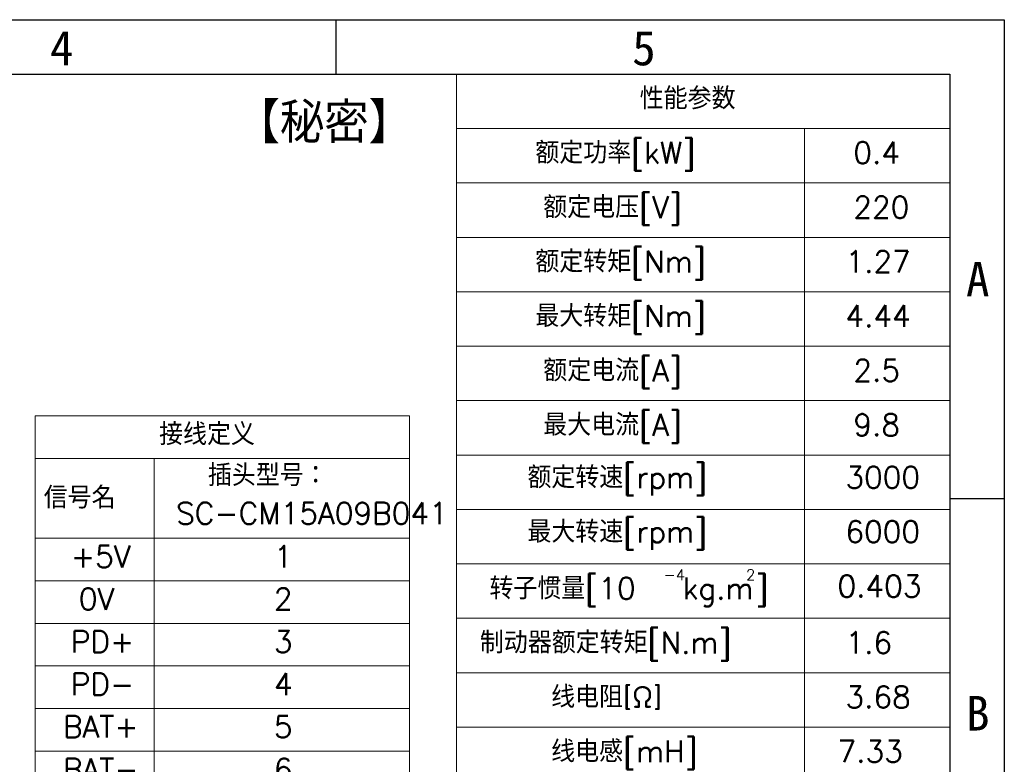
# Model space of a CAD drawing. Header units: millimetres. Extents: x 7 to 438, y 7 to 308.
# Tile 27 of 27: x 302 to 438, y 205 to 308. Entities that reach past the tile are written whole.
import ezdxf

# ---------------------------------------------------------------- set-up
doc = ezdxf.new("R2010")
doc.units = ezdxf.units.MM
doc.header["$LTSCALE"] = 1.5
doc.linetypes.add('SLD-实线', pattern=[0])
doc.layers.add('图框', color=7, linetype='SLD-实线')
doc.layers.add('粗实线层', color=7, linetype='SLD-实线', lineweight=25)
doc.styles.add('SLDTEXTSTYLE0', font='txt', dxfattribs={"bigfont": 'bigfont'})
doc.styles.add('SLDTEXTSTYLE1', font='txt')

# ---------------------------------------------------------------- blocks, each defined once
blk = doc.blocks.new('SW_TABLEANNOTATION_0')
at = {"color": 0, "linetype": 'SLD-实线', "lineweight": 18}
for p, q in [((0, 0), (0, -7.5)), ((0, 0), (47.94, 0)), ((47.94, 0), (67.99, 0)), ((67.99, 0), (67.99, -7.5)), ((47.94, -7.5), (67.99, -7.5)), ((67.99, -7.5), (67.99, -15)), ((47.94, -15), (67.99, -15)), ((67.99, -15), (67.99, -22.5)), ((47.94, -22.5), (67.99, -22.5)), ((67.99, -22.5), (67.99, -30)), ((47.94, -30), (67.99, -30)), ((67.99, -30), (67.99, -37.5)), ((47.94, -37.5), (67.99, -37.5)), ((67.99, -37.5), (67.99, -45)), ((47.94, -45), (67.99, -45)), ((67.99, -45), (67.99, -52.5)), ((47.94, -52.5), (67.99, -52.5)), ((67.99, -52.5), (67.99, -60)), ((47.94, -60), (67.99, -60)), ((67.99, -60), (67.99, -67.5)), ((47.94, -67.5), (67.99, -67.5)), ((67.99, -67.5), (67.99, -75)), ((47.94, -75), (67.99, -75)), ((67.99, -75), (67.99, -82.5)), ((47.94, -82.5), (67.99, -82.5)), ((67.99, -82.5), (67.99, -90)), ((47.94, -90), (67.99, -90)), ((67.99, -90), (67.99, -97.5))]:
    blk.add_line(p, q, dxfattribs=at)
at = {"color": 0, "linetype": 'Continuous', "lineweight": 0}
for p, q in [((0, -7.5), (0, -15)), ((0, -7.5), (47.94, -7.5)), ((47.94, -7.5), (47.94, -15)), ((0, -15), (0, -22.5)), ((0, -15), (47.94, -15)), ((47.94, -15), (47.94, -22.5)), ((0, -22.5), (0, -30)), ((0, -22.5), (47.94, -22.5)), ((47.94, -22.5), (47.94, -30)), ((0, -30), (0, -37.5)), ((0, -30), (47.94, -30)), ((47.94, -30), (47.94, -37.5)), ((0, -37.5), (0, -45)), ((0, -37.5), (47.94, -37.5)), ((47.94, -37.5), (47.94, -45)), ((0, -45), (0, -52.5)), ((0, -45), (47.94, -45)), ((47.94, -45), (47.94, -52.5)), ((0, -52.5), (0, -60)), ((0, -52.5), (47.94, -52.5)), ((47.94, -52.5), (47.94, -60)), ((0, -60), (0, -67.5)), ((0, -60), (47.94, -60)), ((47.94, -60), (47.94, -67.5)), ((0, -67.5), (0, -75)), ((0, -67.5), (47.94, -67.5)), ((47.94, -67.5), (47.94, -75)), ((0, -75), (0, -82.5)), ((0, -75), (47.94, -75)), ((47.94, -75), (47.94, -82.5)), ((0, -82.5), (0, -90)), ((0, -82.5), (47.94, -82.5)), ((47.94, -82.5), (47.94, -90)), ((0, -90), (0, -97.5)), ((0, -90), (47.94, -90)), ((47.94, -90), (47.94, -97.5))]:
    blk.add_line(p, q, dxfattribs=at)
at = {"color": 0, "linetype": 'Continuous', "lineweight": 0, "attachment_point": 1, "style": 'SLDTEXTSTYLE0'}
for s, insert, char_height in [('性能参数', (25.26, -1.84), 3), ('额定功率[kW]', (10.88, -9.34), 3), ('0.4', (54.69, -9.34), 3), ('额定电压[V]', (11.97, -16.84), 3), ('220', (54.69, -16.84), 3), ('额定转矩[Nm]', (10.88, -24.34), 3), ('1.27', (53.6, -24.34), 3), ('最大转矩[Nm]', (10.88, -31.84), 3), ('4.44', (53.6, -31.84), 3), ('额定电流[A]', (11.97, -39.34), 3), ('2.5', (54.69, -39.34), 3), ('最大电流[A]', (11.97, -46.84), 3), ('9.8', (54.69, -46.84), 3), ('额定转速[rpm]', (9.79, -54.07), 3), ('3000', (53.6, -54.07), 3), ('最大转速[rpm]', (9.79, -61.57), 3), ('6000', (53.6, -61.57), 3), ('转子惯量[10', (4.55, -69.38), 3), ('-4', (28.55, -68.26), 1.5), ('kg.m', (31.17, -69.38), 3), ('2', (39.9, -68.26), 1.5), (']', (41.21, -69.38), 3), ('0.403', (52.51, -69.07), 3), ('制动器额定转矩[N.m]', (3.24, -76.84), 3), ('1.6', (53.6, -76.84), 3), ('线电阻[Ω]', (13.06, -84.34), 3), ('3.68', (53.6, -84.34), 3), ('线电感[mH]', (13.06, -91.84), 3), ('7.33', (52.51, -91.84), 3)]:
    blk.add_mtext(s, dxfattribs=dict(at, insert=insert, char_height=char_height))
blk = doc.blocks.new('SW_TABLEANNOTATION_1')
at = {"color": 0, "linetype": 'SLD-实线', "lineweight": 18}
for p, q in [((0, 0), (0, -5.86)), ((0, 0), (16.37, 0)), ((16.37, 0), (51.57, 0)), ((51.57, 0), (51.57, -5.86)), ((0, -5.86), (0, -16.86)), ((0, -5.86), (16.37, -5.86)), ((16.37, -5.86), (16.37, -16.86)), ((16.37, -5.86), (51.57, -5.86)), ((51.57, -5.86), (51.57, -16.86))]:
    blk.add_line(p, q, dxfattribs=at)
at = {"color": 0, "linetype": 'Continuous', "lineweight": 0}
for p, q in [((0, -16.86), (0, -22.73)), ((0, -16.86), (16.37, -16.86)), ((16.37, -16.86), (16.37, -22.73)), ((16.37, -16.86), (51.57, -16.86)), ((51.57, -16.86), (51.57, -22.73)), ((0, -22.73), (0, -28.59)), ((0, -22.73), (16.37, -22.73)), ((16.37, -22.73), (16.37, -28.59)), ((16.37, -22.73), (51.57, -22.73)), ((51.57, -22.73), (51.57, -28.59)), ((0, -28.59), (0, -34.45)), ((0, -28.59), (16.37, -28.59)), ((16.37, -28.59), (16.37, -34.45)), ((16.37, -28.59), (51.57, -28.59)), ((51.57, -28.59), (51.57, -34.45)), ((0, -34.45), (0, -40.32)), ((0, -34.45), (16.37, -34.45)), ((16.37, -34.45), (16.37, -40.32)), ((16.37, -34.45), (51.57, -34.45)), ((51.57, -34.45), (51.57, -40.32)), ((0, -40.32), (0, -46.18)), ((0, -40.32), (16.37, -40.32)), ((16.37, -40.32), (16.37, -46.18)), ((16.37, -40.32), (51.57, -40.32)), ((51.57, -40.32), (51.57, -46.18)), ((0, -46.18), (0, -52.05)), ((0, -46.18), (16.37, -46.18)), ((16.37, -46.18), (16.37, -52.05)), ((16.37, -46.18), (51.57, -46.18)), ((51.57, -46.18), (51.57, -52.05)), ((0, -52.05), (0, -57.91)), ((0, -52.05), (16.37, -52.05)), ((16.37, -52.05), (16.37, -57.91)), ((16.37, -52.05), (51.57, -52.05)), ((51.57, -52.05), (51.57, -57.91)), ((0, -57.91), (16.37, -57.91)), ((16.37, -57.91), (51.57, -57.91))]:
    blk.add_line(p, q, dxfattribs=at)
at = {"color": 0, "linetype": 'Continuous', "lineweight": 0, "char_height": 3, "attachment_point": 1, "style": 'SLDTEXTSTYLE0'}
for s, insert in [('接线定义', (17.06, -1.02)), ('插头型号：', (23.78, -6.67)), ('信号名', (1.16, -9.76)), ('SC-CM15A09B041', (19.41, -11.92)), ('+5V', (4.91, -17.88)), ('1', (32.88, -17.88)), ('0V', (6, -23.74)), ('2', (32.88, -23.74)), ('PD+', (4.91, -29.61)), ('3', (32.88, -29.61)), ('PD-', (4.91, -35.47)), ('4', (32.88, -35.47)), ('BAT+', (3.82, -41.34)), ('5', (32.88, -41.34)), ('BAT-', (3.82, -47.2)), ('6', (32.88, -47.2)), ('屏蔽线', (1.64, -53.07)), ('7', (32.88, -53.07))]:
    blk.add_mtext(s, dxfattribs=dict(at, insert=insert))

msp = doc.modelspace()

# ---------------------------------------------------------------- linework, layer by layer
at = {"layer": '图框'}
for p, q in [((7.5, 307.5), (438, 307.5)), ((345.9, 307.5), (345.9, 300)), ((438, 307.5), (438, 7.5)), ((7.5, 300), (430.5, 300)), ((430.5, 300), (430.5, 7.5)), ((430.5, 241.5), (438, 241.5))]:
    msp.add_line(p, q, dxfattribs=at)
at = {"layer": '粗实线层', "linetype": 'SLD-实线', "lineweight": 25}
for p, q in [((7.5, 300), (430.5, 300)), ((430.5, 300), (430.5, 7.5))]:
    msp.add_line(p, q, dxfattribs=at)

# ---------------------------------------------------------------- block references
at = {"color": 7, "linetype": 'Continuous', "lineweight": 0}
for name, p in [('SW_TABLEANNOTATION_0', (362.513883, 300)), ('SW_TABLEANNOTATION_1', (304.499972, 252.894639))]:
    msp.add_blockref(name, p, dxfattribs=at)

# ---------------------------------------------------------------- texts
at = {"color": 7, "linetype": 'Continuous', "lineweight": 0, "insert": (332.085378, 296.078896), "char_height": 5.55625, "attachment_point": 1, "style": 'SLDTEXTSTYLE0'}
msp.add_mtext('【秘密】', dxfattribs=at)
at = {"layer": '图框', "char_height": 4.7625, "attachment_point": 2, "style": 'SLDTEXTSTYLE1'}
for s, insert in [('4', (308.151782, 305.97166)), ('5', (388.354366, 305.97166)), ('A', (434.343557, 274.117456)), ('B', (434.343557, 214.301232))]:
    msp.add_mtext(s, dxfattribs=dict(at, insert=insert))

doc.saveas('drawing.dxf')
